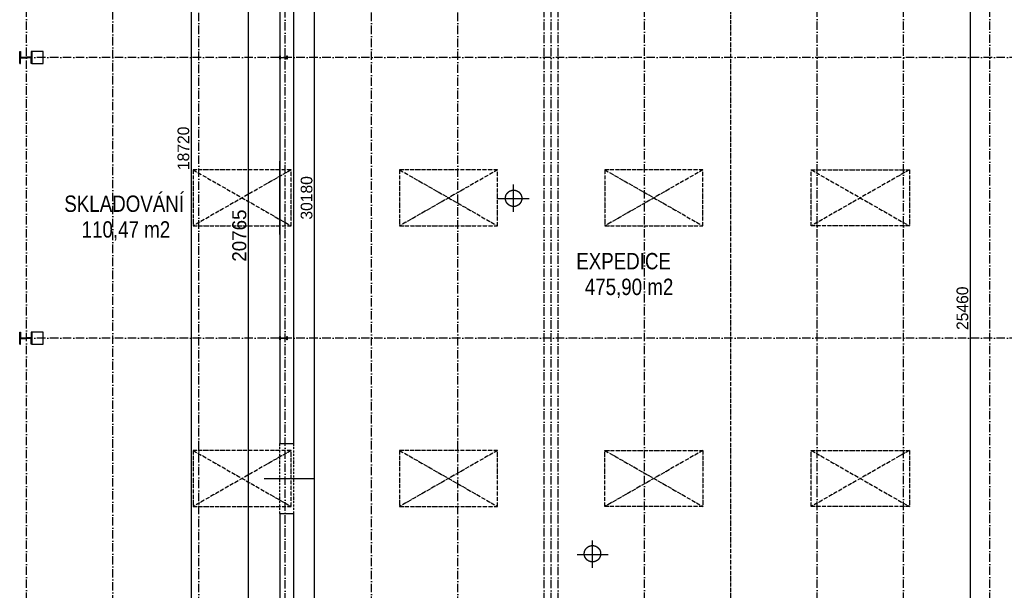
# Model space of a CAD drawing. Header units: millimetres. Extents: x -637441 to -130928, y -380379 to -53767.
# Tile 14 of 193: x -585936 to -564866, y -279849 to -267648. Entities that reach past the tile are written whole.
import ezdxf

# ---------------------------------------------------------------- set-up
doc = ezdxf.new("R2010")
doc.units = ezdxf.units.MM
doc.header["$LTSCALE"] = 10
for name, pattern in [('ACAD_ISO05W100', [34, 24, -3, 0.5, -3, 0.5, -3]), ('ACAD_ISO10W100', [18.5, 12, -3, 0.5, -3]), ('ACAD_ISO12W100', [22, 12, -3, 0.5, -3, 0.5, -3]), ('DASHDOT', [25.4, 12.7, -6.35, 0, -6.35])]:
    doc.linetypes.add(name, pattern=pattern)
for name, color, linetype in [('I', 3, 'Continuous'), ('Kóty', 7, 'Continuous'), ('Osy', 1, 'DASHDOT'), ('POPIS', 7, 'Continuous'), ('SLABE', 7, 'Continuous'), ('SLABĚ', 7, 'Continuous'), ('ZDIVO', 6, 'Continuous')]:
    doc.layers.add(name, color=color, linetype=linetype)
doc.styles.add('NARROW', font='txt')
doc.styles.add('TGV styl', font='txt')
doc.dimstyles.new('VNITŘEK 1-200', dxfattribs={"dimtxt": 250, "dimasz": 100, "dimexe": 100, "dimexo": 250, "dimgap": 40, "dimtad": 1, "dimdec": 0, "dimzin": 0, "dimdsep": 46, "dimtxsty": 'TGV styl', "dimblk1": 'ARCHTICK', "dimblk2": 'ARCHTICK', "dimsah": 1, "dimcen": 0.09, "dimclrd": 256, "dimclre": 256, "dimclrt": 220, "dimadec": 0, "dimazin": 0, "dimtfac": 1, "dimtdec": 0, "dimtofl": 0, "dimtmove": 2, "dimatfit": 3, "dimldrblk": 'ARCHTICK', "dimfxl": 150, "dimfxlon": 1, "dimtolj": 1, "dimtzin": 0, "dimarcsym": 0})
doc.dimstyles.new('VNĚJŠEK 1-100', dxfattribs={"dimtxt": 300, "dimasz": 100, "dimexe": 100, "dimexo": 250, "dimgap": 40, "dimtad": 1, "dimdec": 0, "dimzin": 0, "dimdsep": 46, "dimtxsty": 'TGV styl', "dimblk1": 'ARCHTICK', "dimblk2": 'ARCHTICK', "dimsah": 1, "dimcen": 0.09, "dimclrd": 256, "dimclre": 256, "dimclrt": 220, "dimadec": 0, "dimazin": 0, "dimtfac": 1, "dimtdec": 0, "dimtofl": 0, "dimtmove": 2, "dimatfit": 3, "dimldrblk": 'ARCHTICK', "dimfxl": 350, "dimfxlon": 1, "dimtolj": 1, "dimtzin": 0, "dimarcsym": 0})

# ---------------------------------------------------------------- blocks, each defined once
blk = doc.blocks.new('_ArchTick')
at = {"color": 0, "const_width": 0.15}
blk.add_lwpolyline([(-0.5, -0.5), (0.5, 0.5)], dxfattribs=at)
blk = doc.blocks.new('*D233')
at = {"layer": 'DEFPOINTS', "color": 0, "ltscale": 0.35}
for p in [(-580371, -261883), (-582264, -280603), (-580371, -280603)]:
    blk.add_point(p, dxfattribs=at)
at = {"layer": 'Kóty', "lineweight": -2, "ltscale": 0.35}
for p, q in [((-582114, -261883), (-582364, -261883)), ((-582264, -261883), (-582264, -280603)), ((-582114, -280603), (-582364, -280603))]:
    blk.add_line(p, q, dxfattribs=at)
at = {"layer": 'Kóty', "lineweight": -2, "ltscale": 0.35, "xscale": 100, "yscale": 100, "zscale": 100}
for p, rotation in [((-582264, -261883), 90), ((-582264, -280603), 270)]:
    blk.add_blockref('_ArchTick', p, dxfattribs=dict(at, rotation=rotation))
at = {"layer": 'Kóty', "color": 220, "ltscale": 0.35, "insert": (-582432, -270399), "char_height": 250, "attachment_point": 5, "rotation": 90, "style": 'TGV styl'}
blk.add_mtext('\\A1;18720', dxfattribs=at)
blk = doc.blocks.new('*D240')
at = {"layer": 'DEFPOINTS', "color": 0, "ltscale": 0.35}
for p in [(-580071, -256368), (-580071, -286548), (-579631, -286548)]:
    blk.add_point(p, dxfattribs=at)
at = {"layer": 'Kóty', "lineweight": -2, "ltscale": 0.35}
for p, q in [((-579781, -256368), (-579531, -256368)), ((-579631, -256368), (-579631, -286548)), ((-579781, -286548), (-579531, -286548))]:
    blk.add_line(p, q, dxfattribs=at)
at = {"layer": 'Kóty', "lineweight": -2, "ltscale": 0.35, "xscale": 100, "yscale": 100, "zscale": 100}
for p, rotation in [((-579631, -256368), 90), ((-579631, -286548), 270)]:
    blk.add_blockref('_ArchTick', p, dxfattribs=dict(at, rotation=rotation))
at = {"layer": 'Kóty', "color": 220, "ltscale": 0.35, "insert": (-579796, -271458), "char_height": 250, "attachment_point": 5, "rotation": 90, "style": 'TGV styl'}
blk.add_mtext('\\A1;30180', dxfattribs=at)
blk = doc.blocks.new('*D244')
at = {"layer": 'DEFPOINTS', "color": 0, "ltscale": 0.35}
for p in [(-562771, -261088), (-565596, -286548), (-562851, -286548)]:
    blk.add_point(p, dxfattribs=at)
at = {"layer": 'Kóty', "lineweight": -2, "ltscale": 0.35}
for p, q in [((-565446, -261088), (-565696, -261088)), ((-565596, -261088), (-565596, -286548)), ((-565446, -286548), (-565696, -286548))]:
    blk.add_line(p, q, dxfattribs=at)
at = {"layer": 'Kóty', "lineweight": -2, "ltscale": 0.35, "xscale": 100, "yscale": 100, "zscale": 100}
for p, rotation in [((-565596, -261088), 90), ((-565596, -286548), 270)]:
    blk.add_blockref('_ArchTick', p, dxfattribs=dict(at, rotation=rotation))
at = {"layer": 'Kóty', "color": 220, "ltscale": 0.35, "insert": (-565761, -273818), "char_height": 250, "attachment_point": 5, "rotation": 90, "style": 'TGV styl'}
blk.add_mtext('\\A1;25460', dxfattribs=at)
blk = doc.blocks.new('*D551')
at = {"layer": 'DEFPOINTS', "color": 0, "ltscale": 0.35}
for p in [(-580371, -261883), (-581045, -282648), (-580371, -282648)]:
    blk.add_point(p, dxfattribs=at)
at = {"layer": 'Kóty', "lineweight": -2, "ltscale": 0.35}
for p, q in [((-580895, -261883), (-581145, -261883)), ((-581045, -261883), (-581045, -282648)), ((-580895, -282648), (-581145, -282648))]:
    blk.add_line(p, q, dxfattribs=at)
at = {"layer": 'Kóty', "lineweight": -2, "ltscale": 0.35, "xscale": 100, "yscale": 100, "zscale": 100}
for p, rotation in [((-581045, -261883), 90), ((-581045, -282648), 270)]:
    blk.add_blockref('_ArchTick', p, dxfattribs=dict(at, rotation=rotation))
at = {"layer": 'Kóty', "color": 220, "ltscale": 0.35, "insert": (-581235, -272265), "char_height": 300, "attachment_point": 5, "rotation": 90, "style": 'TGV styl'}
blk.add_mtext('\\A1;20765', dxfattribs=at)

msp = doc.modelspace()

# ---------------------------------------------------------------- linework, layer by layer
at = {"layer": 'I'}
for points in [[(-585936.228, -268586.185), (-585936.228, -268326.185), (-585922.228, -268326.185), (-585922.228, -268449.185), (-585806.228, -268449.185)], [(-585936.228, -268326.185), (-585936.228, -268586.185), (-585922.228, -268586.185), (-585922.228, -268463.185), (-585806.228, -268463.185)], [(-585676.228, -268586.185), (-585676.228, -268326.185), (-585690.228, -268326.185), (-585690.228, -268449.185), (-585806.228, -268449.185)], [(-585676.228, -268326.185), (-585676.228, -268586.185), (-585690.228, -268586.185), (-585690.228, -268463.185), (-585806.228, -268463.185)], [(-580371.228, -268423.68), (-580362.657, -268423.68), (-580359.8, -268455.107), (-580222.664, -268455.107), (-580219.807, -268423.68), (-580211.236, -268423.68), (-580211.236, -268492.248), (-580219.807, -268492.248), (-580222.664, -268460.821), (-580359.8, -268460.821), (-580362.657, -268492.248), (-580371.228, -268492.248), (-580371.228, -268423.68)], [(-585936.228, -274326.185), (-585936.228, -274586.185), (-585922.228, -274586.185), (-585922.228, -274463.185), (-585806.228, -274463.185)], [(-585936.228, -274586.185), (-585936.228, -274326.185), (-585922.228, -274326.185), (-585922.228, -274449.185), (-585806.228, -274449.185)], [(-585676.228, -274326.185), (-585676.228, -274586.185), (-585690.228, -274586.185), (-585690.228, -274463.185), (-585806.228, -274463.185)], [(-585676.228, -274586.185), (-585676.228, -274326.185), (-585690.228, -274326.185), (-585690.228, -274449.185), (-585806.228, -274449.185)], [(-580371.228, -274423.68), (-580362.657, -274423.68), (-580359.8, -274455.107), (-580222.664, -274455.107), (-580219.807, -274423.68), (-580211.236, -274423.68), (-580211.236, -274492.248), (-580219.807, -274492.248), (-580222.664, -274460.821), (-580359.8, -274460.821), (-580362.657, -274492.248), (-580371.228, -274492.248), (-580371.228, -274423.68)]]:
    msp.add_lwpolyline(points, dxfattribs=at)
at = {"layer": 'Kóty'}
msp.add_line((-580705.678, -277457.964), (-579639.433, -277457.964), dxfattribs=at)
at = {"layer": 'Osy', "linetype": 'ACAD_ISO10W100', "ltscale": 1.5}
for p, q in [((-585788.228, -286457.964), (-585788.228, -256367.964)), ((-583946.228, -286512.961), (-583946.228, -256367.964)), ((-582099.228, -286547.964), (-582099.228, -256367.964)), ((-580252.228, -286472.796), (-580252.228, -256367.964)), ((-578405.228, -286547.35), (-578405.228, -256367.964)), ((-576558.228, -286547.35), (-576558.228, -256367.964)), ((-574711.228, -292847.964), (-574711.228, -256367.964)), ((-574561.228, -292847.964), (-574561.228, -256367.964)), ((-574561.228, -292847.964), (-574561.228, -256367.964)), ((-574411.228, -292847.964), (-574411.228, -256367.964)), ((-572564.228, -286457.964), (-572564.228, -260417.964)), ((-568870.228, -286457.964), (-568870.228, -261090.833)), ((-567023.228, -286457.964), (-567023.228, -261090.833)), ((-565176.228, -286457.964), (-565176.228, -261090.833)), ((-563186.228, -268457.964), (-585936.228, -268457.964)), ((-563186.228, -274457.964), (-585936.228, -274457.964))]:
    msp.add_line(p, q, dxfattribs=at)
at = {"layer": 'SLABE', "linetype": 'ACAD_ISO05W100', "ltscale": 0.35}
for p, q in [((-570717.228, -286547.35), (-570717.228, -260437.964)), ((-580125.728, -270857.964), (-582225.728, -272057.964)), ((-582225.728, -270857.964), (-580125.728, -272057.964)), ((-575708.228, -270857.964), (-577808.228, -272057.964)), ((-577808.228, -270857.964), (-575708.228, -272057.964)), ((-571314.228, -270857.964), (-573414.228, -272057.964)), ((-573414.228, -270857.964), (-571314.228, -272057.964)), ((-566896.728, -270857.964), (-568996.728, -272057.964)), ((-568996.728, -270857.964), (-566896.728, -272057.964)), ((-580125.728, -276857.964), (-582225.728, -278057.964)), ((-582225.728, -276857.964), (-580125.728, -278057.964)), ((-575708.228, -276857.964), (-577808.228, -278057.964)), ((-577808.228, -276857.964), (-575708.228, -278057.964)), ((-571314.228, -276857.964), (-573414.228, -278057.964)), ((-573414.228, -276857.964), (-571314.228, -278057.964)), ((-568996.728, -276857.964), (-566896.728, -278057.964)), ((-566896.728, -276857.964), (-568996.728, -278057.964))]:
    msp.add_line(p, q, dxfattribs=at)
for points in [[(-582225.728, -270857.964), (-582225.728, -272057.964), (-580125.728, -272057.964), (-580125.728, -270857.964)], [(-577808.228, -270857.964), (-577808.228, -272057.964), (-575708.228, -272057.964), (-575708.228, -270857.964)], [(-573414.228, -270857.964), (-573414.228, -272057.964), (-571314.228, -272057.964), (-571314.228, -270857.964)], [(-566896.728, -270857.964), (-566896.728, -272057.964), (-568996.728, -272057.964), (-568996.728, -270857.964)], [(-582225.728, -276857.964), (-582225.728, -278057.964), (-580125.728, -278057.964), (-580125.728, -276857.964)], [(-577808.228, -276857.964), (-577808.228, -278057.964), (-575708.228, -278057.964), (-575708.228, -276857.964)], [(-571314.228, -276857.964), (-571314.228, -278057.964), (-573414.228, -278057.964), (-573414.228, -276857.964)], [(-566896.728, -276857.964), (-566896.728, -278057.964), (-568996.728, -278057.964), (-568996.728, -276857.964)]]:
    msp.add_lwpolyline(points, close=True, dxfattribs=at)
at = {"layer": 'SLABĚ', "linetype": 'ACAD_ISO05W100', "ltscale": 15}
msp.add_line((-580371.228, -272244.014), (-580371.228, -270671.914), dxfattribs=at)
at = {"layer": 'SLABĚ', "linetype": 'ACAD_ISO10W100', "ltscale": 10}
for p, q in [((-575366.572, -271759.839), (-575366.572, -271175.535)), ((-575033.691, -271476.096), (-575696.257, -271476.096)), ((-573678.884, -279371.39), (-573678.884, -278787.086)), ((-573346.003, -279087.647), (-574008.569, -279087.647))]:
    msp.add_line(p, q, dxfattribs=at)
at = {"layer": 'SLABĚ', "linetype": 'ACAD_ISO12W100', "ltscale": 0.35}
for p, q in [((-580371.228, -278208.014), (-580371.228, -276707.914)), ((-580071.29, -278208.014), (-580071.29, -276707.914))]:
    msp.add_line(p, q, dxfattribs=at)
at = {"layer": 'SLABĚ'}
for points in [[(-585436.228, -268326.185), (-585676.228, -268326.185), (-585676.228, -268586.185), (-585436.228, -268586.185)], [(-585436.228, -274326.185), (-585676.228, -274326.185), (-585676.228, -274586.185), (-585436.228, -274586.185)]]:
    msp.add_lwpolyline(points, close=True, dxfattribs=at)
at = {"layer": 'SLABĚ', "linetype": 'ACAD_ISO05W100', "ltscale": 15}
for centre in [(-575366.572, -271467.687), (-573678.884, -279066.95)]:
    msp.add_circle(centre, 175, dxfattribs=at)
at = {"layer": 'ZDIVO'}
for p, q in [((-580071.29, -276707.914), (-580071.29, -263357.963)), ((-580371.228, -265357.964), (-580371.228, -276707.914)), ((-580371.228, -276707.914), (-580071.29, -276707.914)), ((-580371.228, -278208.014), (-580071.29, -278208.014)), ((-580371.228, -278208.014), (-580371.228, -280603.185)), ((-580071.29, -282647.964), (-580071.29, -278208.014))]:
    msp.add_line(p, q, dxfattribs=at)

# ---------------------------------------------------------------- texts
at = {"layer": 'POPIS', "style": 'NARROW'}
for s, p in [('SKLADOVÁNÍ', (-584981.527, -271757.767)), ('110,47 m2', (-584610.076, -272307.767)), ('EXPEDICE', (-574026.222, -272985.551)), ('475,90 m2', (-573842.929, -273535.551))]:
    msp.add_text(s, height=350, dxfattribs=at).set_placement(p)

# ---------------------------------------------------------------- dimensions: what is measured, and where the dimension line sits
at = {"layer": 'Kóty', "ltscale": 0.35}
for base, p1, p2, picture, middle in [((-579631.301, -286547.964), (-580071.228, -256367.964), (-580071.228, -286547.964), '*D240', (-579796.301, -271457.964)), ((-565595.853, -286547.964), (-562771.228, -261087.833), (-562851.228, -286547.964), '*D244', (-565760.853, -273817.898))]:
    dim = msp.add_linear_dim(base=base, p1=p1, p2=p2, angle=90, dimstyle='VNITŘEK 1-200', dxfattribs=at)
    dim.commit()
    dim.dimension.update_dxf_attribs({"geometry": picture, "text_midpoint": middle})
dim = msp.add_linear_dim(base=(-582264.169, -280603.185), p1=(-580371.228, -261882.964), p2=(-580371.228, -280603.185), angle=90, dimstyle='VNITŘEK 1-200', dxfattribs=at)
dim.commit()
dim.dimension.update_dxf_attribs({"geometry": '*D233', "text_midpoint": (-582431.813, -270398.867), "dimtype": 160})
dim = msp.add_linear_dim(base=(-581044.67, -282647.964), p1=(-580371.228, -261882.964), p2=(-580371.29, -282647.964), angle=90, dimstyle='VNĚJŠEK 1-100', override={"dimfxl": 150}, dxfattribs=at)
dim.commit()
dim.dimension.update_dxf_attribs({"geometry": '*D551', "text_midpoint": (-581234.67, -272265.464)})

doc.saveas('drawing.dxf')
